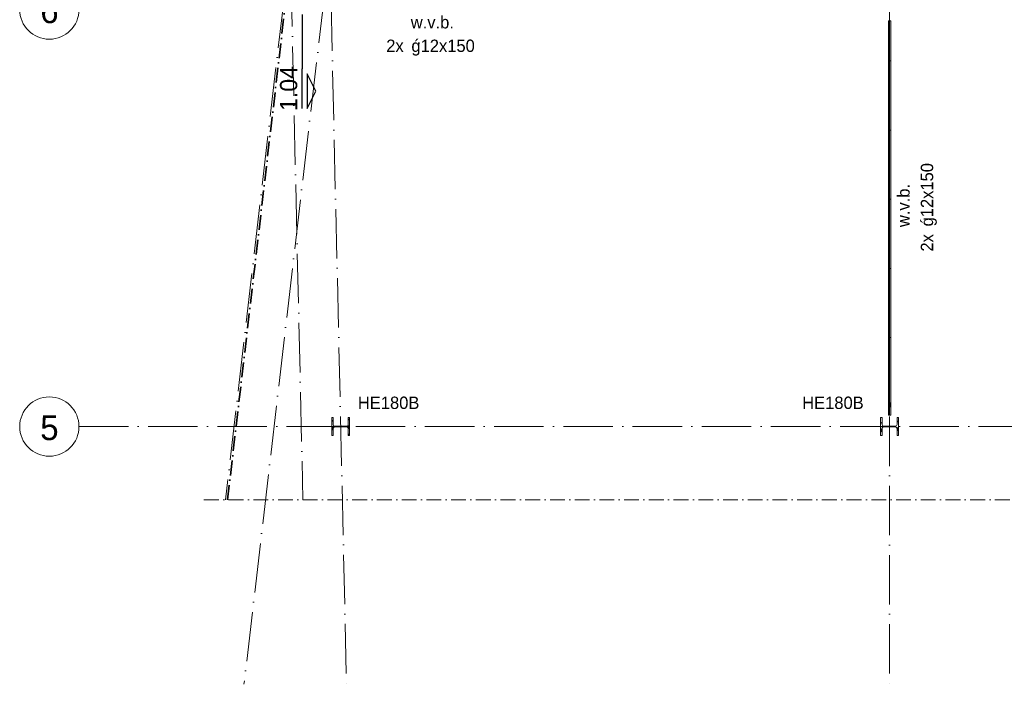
# Model space of a CAD drawing. Header units: millimetres. Extents: x 1146 to 81249, y 1106 to 40413.
# Tile 1 of 15: x 1200 to 11161, y 20971 to 27698. Entities that reach past the tile are written whole.
import ezdxf

# ---------------------------------------------------------------- set-up
doc = ezdxf.new("R2010")
doc.units = ezdxf.units.MM
for name, pattern in [('00_PBT_AFBR', [250, 150, -50, 0, -50]), ('00_PBT_CEN', [1600, 320, -240, 800, -240]), ('00_PBT_HID2', [150, 100, -50]), ('00_PBT_STRA', [1400, 500, -100, 0, -100, 500, -100, 0, -100])]:
    doc.linetypes.add(name, pattern=pattern)
for name, color, linetype, lineweight in [('A-DETL-____-OTLN', 90, 'Continuous', 13), ('A-DETL-GENF-OTLN', 92, 'Continuous', 18), ('G-____-____-SYMB', 111, 'Continuous', 13), ('G-____-____-TEXT', 231, 'Continuous', 13), ('S-BEAM-____-HDLN', 1, '00_PBT_HID2', 18), ('S-BEAM-____-MCUT', 12, 'Continuous', 18), ('S-BEAM-____-OTLN', 12, 'Continuous', 25), ('S-COLS-____-HDLN', 52, '00_PBT_HID2', 18), ('S-COLS-____-IDEN', 171, 'Continuous', 18), ('S-COLS-____-MCUT', 52, 'Continuous', 18), ('S-GRID-____-IDEN', 1, 'Continuous', 18), ('S-GRID-____-OTLN', 1, 'Continuous', 13)]:
    doc.layers.add(name, color=color, linetype=linetype, lineweight=lineweight)
doc.styles.add('PBT-Font', font='PBT-FONT.ttf', dxfattribs={"height": 250})
doc.styles.add('PBT-Font_1', font='PBT-FONT.ttf', dxfattribs={"height": 125})
doc.styles.add('PBT-Font_2', font='PBT-FONT.ttf', dxfattribs={"height": 125})
doc.styles.add('PBT-Font_B', font='txt', dxfattribs={"height": 175})
pattern_1 = [(45, (0, 0), (-76.19995, 76.19995), []), (45, (64.77, 0), (-76.19995, 76.19995), []), (45, (68.58, 0), (-76.19995, 76.19995), []), (45, (72.39, 0), (-76.19995, 76.19995), []), (45, (76.2, 0), (-76.19995, 76.19995), []), (45, (80.01, 0), (-76.19995, 76.19995), []), (45, (83.82, 0), (-76.19995, 76.19995), []), (45, (87.63, 0), (-76.19995, 76.19995), [])]

# ---------------------------------------------------------------- blocks, each defined once
blk = doc.blocks.new('21_PBT_SF_geveldrager_R24 - Geveldrager volgens leverancier terras-1652838-01 bk terras')
at = {"layer": 'S-BEAM-____-OTLN', "linetype": '00_PBT_AFBR', "lineweight": 35}
blk.add_line((3324.6, 261), (8831.7, 261), dxfattribs=at)
blk = doc.blocks.new('28_PBT_SC_stalen kolom_H-profiel_R24 - HE180B-1678606-01 bk terras')
at = {"layer": 'S-COLS-____-HDLN', "linetype": 'Continuous', "lineweight": 13}
h = blk.add_hatch(dxfattribs=at)
h.set_pattern_fill('FP_1', color=256, style=0, pattern_type=2)
h.set_pattern_definition([(315, (-23580, 10000), (76.19995, 76.19995), []), (315, (-23580, 9935.23), (76.19995, 76.19995), []), (315, (-23580, 9931.42), (76.19995, 76.19995), []), (315, (-23580, 9927.61), (76.19995, 76.19995), []), (315, (-23580, 9923.8), (76.19995, 76.19995), []), (315, (-23580, 9919.99), (76.19995, 76.19995), []), (315, (-23580, 9916.18), (76.19995, 76.19995), []), (315, (-23580, 9912.37), (76.19995, 76.19995), [])])
h.paths.add_polyline_path([(-90, -90), (90, -90), (90, -76), (19.2, -76), (8.6, -71.6), (4.2, -61), (4.2, 61), (8.6, 71.6), (19.2, 76), (90, 76), (90, 90), (-90, 90), (-90, 76), (-19.3, 76), (-8.6, 71.6), (-4.3, 61), (-4.3, -61), (-8.6, -71.6), (-19.3, -76), (-90, -76)])
at = {"layer": 'S-COLS-____-MCUT'}
for p, q in [((90, 90), (-90, 90)), ((-90, 90), (-90, 76)), ((-90, 76), (-19.3, 76)), ((-4.3, 61), (-4.3, -61)), ((4.2, -61), (4.2, 61)), ((19.2, 76), (90, 76)), ((90, 76), (90, 90)), ((-90, -76), (-90, -90)), ((-19.3, -76), (-90, -76)), ((-90, -90), (90, -90)), ((90, -76), (19.2, -76)), ((90, -90), (90, -76))]:
    blk.add_line(p, q, dxfattribs=at)
for centre, start, end in [((-19.3, 61), 0, 90), ((19.2, 61), 90, 180), ((-19.3, -61), 270, 0), ((19.2, -61), 180, 270)]:
    blk.add_arc(centre, 15, start, end, dxfattribs=at)
blk = doc.blocks.new('28_PBT_SC_stalen kolom_H-profiel_R24 - HE180B-V2-01 bk terras')
at = {"layer": 'S-COLS-____-HDLN', "linetype": 'Continuous', "lineweight": 13}
h = blk.add_hatch(dxfattribs=at)
h.set_pattern_fill('FP_3', color=256, style=0, pattern_type=2)
h.set_pattern_definition([(315, (-23580, 4447.57), (76.19995, 76.19995), []), (315, (-23580, 4382.8), (76.19995, 76.19995), []), (315, (-23580, 4378.99), (76.19995, 76.19995), []), (315, (-23580, 4375.18), (76.19995, 76.19995), []), (315, (-23580, 4371.37), (76.19995, 76.19995), []), (315, (-23580, 4367.56), (76.19995, 76.19995), []), (315, (-23580, 4363.75), (76.19995, 76.19995), []), (315, (-23580, 4359.94), (76.19995, 76.19995), [])])
h.paths.add_polyline_path([(-90, -76), (-90, -90), (90, -90), (90, -76), (19.2, -76), (8.6, -71.6), (4.2, -61), (4.2, 61), (8.6, 71.6), (19.2, 76), (90, 76), (90, 90), (-90, 90), (-90, 76), (-19.3, 76), (-8.6, 71.6), (-4.3, 61), (-4.3, -61), (-8.6, -71.6), (-19.3, -76)])
at = {"layer": 'S-COLS-____-MCUT'}
for p, q in [((90, 90), (-90, 90)), ((-90, 90), (-90, 76)), ((-90, 76), (-19.3, 76)), ((-4.3, 61), (-4.3, -61)), ((4.2, -61), (4.2, 61)), ((19.2, 76), (90, 76)), ((90, 76), (90, 90)), ((-90, -76), (-90, -90)), ((-19.3, -76), (-90, -76)), ((-90, -90), (90, -90)), ((90, -76), (19.2, -76)), ((90, -90), (90, -76))]:
    blk.add_line(p, q, dxfattribs=at)
for centre, start, end in [((-19.3, 61), 0, 90), ((19.2, 61), 90, 180), ((-19.3, -61), 270, 0), ((19.2, -61), 180, 270)]:
    blk.add_arc(centre, 15, start, end, dxfattribs=at)
blk = doc.blocks.new('28_PBT_SF_stalen ligger_strip_R24 - windverband 12x150-1632353-01 bk terras')
at = {"layer": 'S-BEAM-____-HDLN', "linetype": 'Continuous', "lineweight": 13}
h = blk.add_hatch(dxfattribs=at)
h.set_pattern_fill('FP_16', color=256, style=0, pattern_type=2)
h.set_pattern_definition(pattern_1)
h.paths.add_polyline_path([(10000, 23786), (10012, 23786), (10012, 23821), (10000, 23821)])
at = {"layer": 'S-BEAM-____-MCUT'}
for p, q in [((10012, 23821), (10000, 23821)), ((10000, 23821), (10000, 23786)), ((10012, 23786), (10012, 23821)), ((10000, 23786), (10012, 23786))]:
    blk.add_line(p, q, dxfattribs=at)
at = {"layer": 'S-BEAM-____-OTLN', "lineweight": 18}
for p, q in [((10000, 27685.2), (10012, 27685.2)), ((10012, 27685.2), (10012, 23821)), ((10000, 23821), (10000, 25690)), ((10000, 23786), (10000, 23694.8)), ((10012, 23694.8), (10012, 23786)), ((10000, 23694.8), (10012, 23694.8))]:
    blk.add_line(p, q, dxfattribs=at)
blk = doc.blocks.new('28_PBT_SF_stalen ligger_strip_R24 - windverband 12x150-1632305-01 bk terras')
at = {"layer": 'S-BEAM-____-HDLN', "linetype": 'Continuous', "lineweight": 13}
h = blk.add_hatch(dxfattribs=at)
h.set_pattern_fill('FP_17', color=256, style=0, pattern_type=2)
h.set_pattern_definition(pattern_1)
h.paths.add_polyline_path([(10000, 27559), (10000, 27594), (9988, 27594), (9988, 27559)])
at = {"layer": 'S-BEAM-____-MCUT'}
for p, q in [((10000, 27594), (9988, 27594)), ((9988, 27594), (9988, 27559)), ((10000, 27559), (10000, 27594)), ((9988, 27559), (10000, 27559))]:
    blk.add_line(p, q, dxfattribs=at)
at = {"layer": 'S-BEAM-____-OTLN', "lineweight": 18}
for p, q in [((9988, 27685.2), (9988, 27594)), ((10000, 27685.2), (9988, 27685.2)), ((10000, 27594), (10000, 27685.2)), ((9988, 23694.8), (9988, 27559)), ((10000, 27559), (10000, 25690)), ((10000, 23694.8), (9988, 23694.8))]:
    blk.add_line(p, q, dxfattribs=at)
blk = doc.blocks.new('00_PBT_DI_afbreeklijn - Afbreeklijn doorsteek 50-1620448-01 bk terras')
at = {"layer": 'A-DETL-GENF-OTLN', "linetype": '00_PBT_AFBR'}
blk.add_line((-50, 0), (18750, 0), dxfattribs=at)
blk = doc.blocks.new('Grid - Stramienbol-963102-01 bk terras')
at = {"layer": 'S-GRID-____-IDEN'}
blk.add_circle((0, 0), 6, dxfattribs=at)
blk = doc.blocks.new('Detail View - Detail_Drsn peil-1535670-01 bk terras')
at = {"layer": 'G-____-____-SYMB', "lineweight": 25}
for p, q in [((-8, 1), (-4.5, 2.75)), ((-4.5, 2.75), (-1, 1)), ((-1, 1), (-8, 1)), ((-8, 0), (0, 0))]:
    blk.add_line(p, q, dxfattribs=at)

msp = doc.modelspace()

# ---------------------------------------------------------------- linework, layer by layer
at = {"layer": 'A-DETL-____-OTLN', "linetype": '00_PBT_STRA', "lineweight": 18}
msp.add_line((3817.7156, 33727.1673), (4065.2122, 22837.5708), dxfattribs=at)
at = {"layer": 'A-DETL-____-OTLN', "linetype": '00_PBT_STRA'}
msp.add_line((4360.2443, 32082.6939), (3282.3095, 22837.5708), dxfattribs=at)
at = {"layer": 'G-____-____-SYMB', "linetype": '00_PBT_CEN', "lineweight": 25}
msp.add_line((4059.2173, 28311.3077), (4059.2173, 27199.7915), dxfattribs=at)
at = {"layer": 'S-GRID-____-OTLN', "linetype": '00_PBT_STRA', "lineweight": 18}
for p, q in [((5662.2901, 39782.2951), (3469.0272, 20971.1303)), ((4079.6975, 39779.4873), (4506.8118, 20971.1303)), ((10000, 39782.2951), (10000, 20971.1303)), ((1799.7366, 23580), (23949.7366, 23580))]:
    msp.add_line(p, q, dxfattribs=at)

# ---------------------------------------------------------------- block references
at = {"layer": 'A-DETL-GENF-OTLN'}
msp.add_blockref('00_PBT_DI_afbreeklijn - Afbreeklijn doorsteek 50-1620448-01 bk terras', (3113.5925, 22837.5708), dxfattribs=at)
at = {"layer": 'G-____-____-SYMB', "lineweight": 25, "extrusion": (0, 0, -1), "xscale": 49.99999999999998, "yscale": 49.99999999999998, "zscale": 49.99999999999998, "rotation": 90.00000000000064}
msp.add_blockref('Detail View - Detail_Drsn peil-1535670-01 bk terras', (-4059.2173, 27199.7915), dxfattribs=at)
at = {"layer": 'S-BEAM-____-HDLN'}
for name in ['28_PBT_SF_stalen ligger_strip_R24 - windverband 12x150-1632305-01 bk terras', '28_PBT_SF_stalen ligger_strip_R24 - windverband 12x150-1632353-01 bk terras']:
    msp.add_blockref(name, (0, 0), dxfattribs=at)
at = {"layer": 'S-BEAM-____-OTLN', "linetype": '00_PBT_AFBR', "lineweight": 35, "rotation": 83.34962786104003}
msp.add_blockref('21_PBT_SF_geveldrager_R24 - Geveldrager volgens leverancier terras-1652838-01 bk terras', (3176.6677, 19505.1343), dxfattribs=at)
at = {"layer": 'S-COLS-____-HDLN', "rotation": 89.99999999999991}
for name, p in [('28_PBT_SC_stalen kolom_H-profiel_R24 - HE180B-V2-01 bk terras', (4447.5676, 23580)), ('28_PBT_SC_stalen kolom_H-profiel_R24 - HE180B-1678606-01 bk terras', (10000, 23580))]:
    msp.add_blockref(name, p, dxfattribs=at)
at = {"layer": 'S-GRID-____-IDEN', "xscale": 49.99999999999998, "yscale": 49.99999999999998, "zscale": 49.99999999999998, "rotation": 269.9999999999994}
for p in [(1499.7366, 27800), (1499.7366, 23580)]:
    msp.add_blockref('Grid - Stramienbol-963102-01 bk terras', p, dxfattribs=at)

# ---------------------------------------------------------------- texts
at = {"layer": 'G-____-____-SYMB', "insert": (3833.0067, 26773.3672), "char_height": 175, "width": 497.04625, "attachment_point": 1, "rotation": 90, "style": 'PBT-Font_B'}
msp.add_mtext('1.04', dxfattribs=at)
at = {"layer": 'G-____-____-TEXT', "color": 7, "lineweight": 18, "char_height": 125, "attachment_point": 1}
for s, insert, width, style in [('w.v.b.', (5156.2427, 27734.2172), 485.020938, 'PBT-Font_1'), ('2x ', (4908.1958, 27496.0922), 308.649688, 'PBT-Font_1'), ('ǵ12x150', (5162.8573, 27496.0922), 781.645312, 'PBT-Font_2')]:
    msp.add_mtext(s, dxfattribs=dict(at, insert=insert, width=width, style=style))
at = {"layer": 'G-____-____-TEXT', "color": 7, "lineweight": 18, "char_height": 125, "attachment_point": 1, "rotation": 90}
for s, insert, width, style in [('ǵ12x150', (10316.4654, 25605.2753), 781.645312, 'PBT-Font_2'), ('w.v.b.', (10078.3404, 25598.6607), 485.020938, 'PBT-Font_1'), ('2x ', (10316.4654, 25350.6139), 308.649688, 'PBT-Font_1')]:
    msp.add_mtext(s, dxfattribs=dict(at, insert=insert, width=width, style=style))
at = {"layer": 'S-COLS-____-IDEN', "lineweight": 13, "char_height": 125, "width": 649.366875, "attachment_point": 1, "style": 'PBT-Font_1'}
for insert in [(4621.0209, 23882.9299), (9116.2935, 23882.9299)]:
    msp.add_mtext('HE180B', dxfattribs=dict(at, insert=insert))
at = {"layer": 'S-GRID-____-IDEN', "lineweight": 35, "char_height": 250, "width": 216.455625, "attachment_point": 1, "style": 'PBT-Font'}
for s, insert in [('6', (1407.4469, 27912.8371)), ('5', (1407.4469, 23692.8371))]:
    msp.add_mtext(s, dxfattribs=dict(at, insert=insert))

doc.saveas('drawing.dxf')
